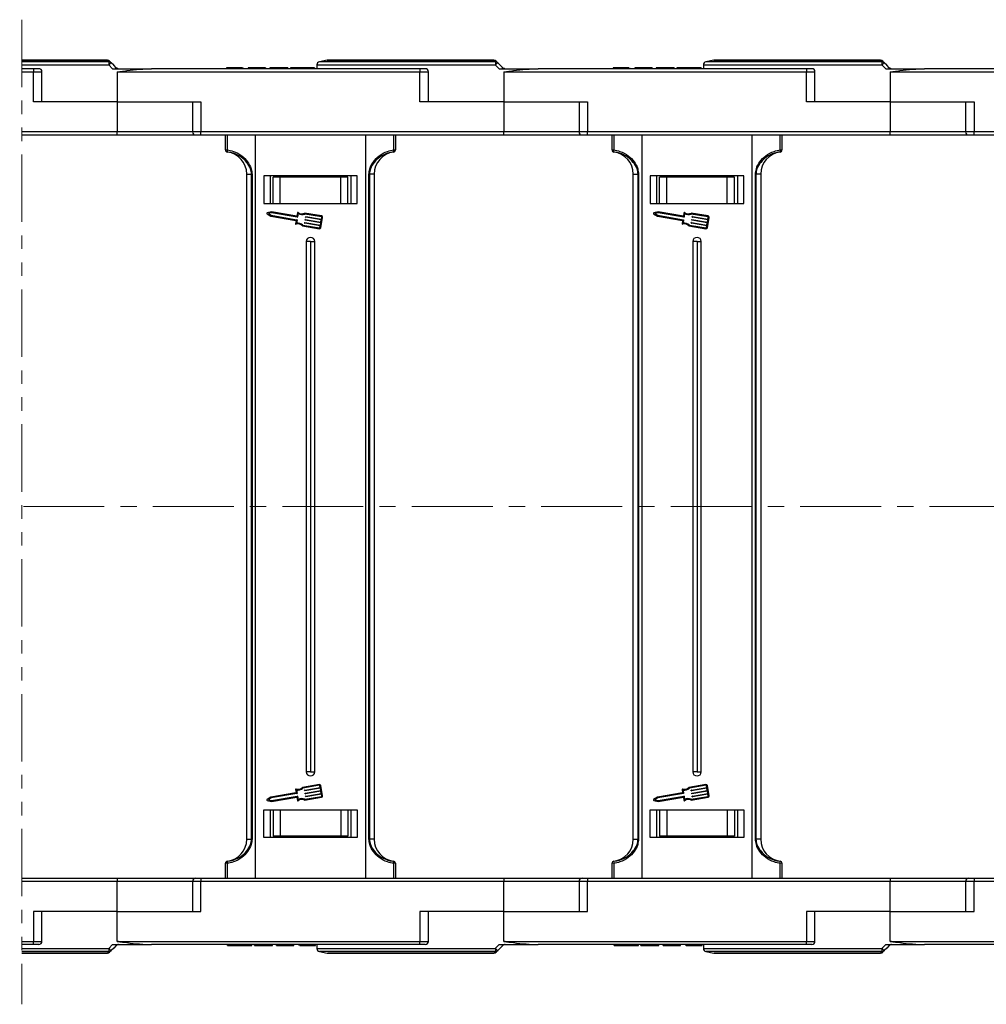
# Model space of a CAD drawing. Header units: millimetres. Extents: x -976 to 1106, y 28 to 1486.
# Tile 16 of 51: x 461 to 689, y 374 to 605. Entities that reach past the tile are written whole.
import ezdxf

# ---------------------------------------------------------------- set-up
doc = ezdxf.new("R2010")
doc.units = ezdxf.units.MM
doc.linetypes.add('CENTERX2', pattern=[20.32, 12.7, -2.54, 2.54, -2.54])
doc.linetypes.add('PHANTOM2', pattern=[31.75, 15.875, -3.175, 3.175, -3.175, 3.175, -3.175])

msp = doc.modelspace()

# ---------------------------------------------------------------- linework, layer by layer
at = {"color": 3, "linetype": 'PHANTOM2', "lineweight": 9}
msp.add_line((461.954, 605.372), (461.952, 373.57), dxfattribs=at)
at = {"color": 7, "linetype": 'Continuous', "lineweight": 25}
for p, q in [((482.098, 595.832), (461.954, 595.832)), ((533.836, 595.818), (532.012, 595.453)), ((573.098, 595.832), (533.983, 595.832)), ((624.836, 595.818), (623.012, 595.453)), ((664.098, 595.832), (624.983, 595.832)), ((464.687, 593.832), (461.954, 593.832)), ((464.687, 593.832), (464.687, 593.082)), ((465.937, 593.832), (464.687, 593.832)), ((482.429, 594.718), (483.33, 593.832)), ((483.33, 593.832), (492.498, 593.832)), ((555.687, 593.832), (492.498, 593.832)), ((510.177, 594.032), (510.177, 593.832)), ((512.031, 594.032), (512.031, 593.832)), ((513.893, 594.032), (513.893, 593.832)), ((514.024, 594.032), (514.024, 593.832)), ((515.254, 594.032), (515.254, 593.832)), ((516.408, 594.032), (515.254, 594.032)), ((516.408, 594.032), (516.408, 593.832)), ((518.947, 594.032), (516.408, 594.032)), ((518.947, 594.032), (518.947, 593.832)), ((519.331, 594.032), (518.947, 594.032)), ((519.331, 594.032), (519.331, 593.832)), ((520.331, 594.032), (520.331, 593.832)), ((524.562, 594.032), (520.331, 594.032)), ((524.562, 594.032), (524.562, 593.832)), ((525.177, 594.032), (525.177, 593.832)), ((528.032, 594.032), (528.032, 593.832)), ((530.87, 594.032), (530.87, 593.832)), ((531.409, 594.718), (531.409, 593.832)), ((555.687, 593.832), (555.687, 593.082)), ((556.937, 593.832), (555.687, 593.832)), ((573.429, 594.718), (574.33, 593.832)), ((574.33, 593.832), (583.498, 593.832)), ((646.687, 593.832), (583.498, 593.832)), ((601.177, 594.032), (601.177, 593.832)), ((603.031, 594.032), (603.031, 593.832)), ((604.892, 594.032), (604.892, 593.832)), ((605.024, 594.032), (605.024, 593.832)), ((606.254, 594.032), (606.254, 593.832)), ((607.408, 594.032), (606.254, 594.032)), ((607.408, 594.032), (607.408, 593.832)), ((609.947, 594.032), (607.408, 594.032)), ((609.947, 594.032), (609.947, 593.832)), ((610.331, 594.032), (609.947, 594.032)), ((610.331, 594.032), (610.331, 593.832)), ((615.562, 594.032), (611.331, 594.032)), ((611.331, 594.032), (611.331, 593.832)), ((615.562, 594.032), (615.562, 593.832)), ((616.177, 594.032), (616.177, 593.832)), ((619.032, 594.032), (619.032, 593.832)), ((621.87, 594.032), (621.87, 593.832)), ((622.409, 594.718), (622.409, 593.832)), ((646.687, 593.832), (646.687, 593.082)), ((647.937, 593.832), (646.687, 593.832)), ((664.429, 594.718), (665.33, 593.832)), ((665.33, 593.832), (674.498, 593.832)), ((737.687, 593.832), (674.498, 593.832)), ((461.954, 593.082), (464.687, 593.082)), ((464.687, 586.032), (464.687, 593.082)), ((466.687, 586.032), (466.687, 593.082)), ((484.409, 593.115), (484.409, 586.032)), ((484.72, 593.082), (484.72, 593.123)), ((484.72, 593.082), (555.687, 593.082)), ((555.687, 586.032), (555.687, 593.082)), ((557.687, 586.032), (557.687, 593.082)), ((575.409, 593.115), (575.409, 586.032)), ((575.72, 593.082), (575.72, 593.123)), ((575.72, 593.082), (646.687, 593.082)), ((646.687, 586.032), (646.687, 593.082)), ((648.687, 586.032), (648.687, 593.082)), ((666.409, 593.115), (666.409, 586.032)), ((666.72, 593.082), (666.72, 593.123)), ((666.72, 593.082), (737.687, 593.082)), ((484.409, 586.032), (464.687, 586.032)), ((484.409, 586.032), (504.131, 586.032)), ((484.409, 586.032), (484.409, 578.982)), ((502.131, 586.032), (502.131, 578.982)), ((504.131, 586.032), (504.131, 578.982)), ((575.409, 586.032), (555.687, 586.032)), ((575.409, 586.032), (595.131, 586.032)), ((575.409, 586.032), (575.409, 578.982)), ((593.131, 586.032), (593.131, 578.982)), ((595.131, 586.032), (595.131, 578.982)), ((666.409, 586.032), (646.687, 586.032)), ((666.409, 586.032), (686.131, 586.032)), ((666.409, 586.032), (666.409, 578.982)), ((684.131, 586.032), (684.131, 578.982)), ((686.131, 586.032), (686.131, 578.982)), ((484.409, 578.982), (461.953, 578.982)), ((461.953, 578.232), (484.409, 578.232)), ((484.409, 578.232), (484.409, 578.982)), ((484.409, 578.232), (502.881, 578.232)), ((502.881, 578.232), (504.131, 578.232)), ((575.409, 578.982), (504.131, 578.982)), ((504.131, 578.232), (504.131, 578.982)), ((504.131, 578.232), (575.409, 578.232)), ((509.909, 574.696), (509.909, 578.232)), ((510.304, 578.232), (510.304, 574.696)), ((516.909, 578.232), (516.909, 490.732)), ((542.909, 490.732), (542.909, 578.232)), ((549.514, 574.696), (549.514, 578.232)), ((549.909, 578.232), (549.909, 574.696)), ((575.409, 578.232), (575.409, 578.982)), ((575.409, 578.232), (593.881, 578.232)), ((593.881, 578.232), (595.131, 578.232)), ((666.409, 578.982), (595.131, 578.982)), ((595.131, 578.232), (595.131, 578.982)), ((595.131, 578.232), (666.409, 578.232)), ((600.909, 574.696), (600.909, 578.232)), ((601.304, 578.232), (601.304, 574.696)), ((607.909, 578.232), (607.909, 490.732)), ((633.909, 490.732), (633.909, 578.232)), ((640.514, 574.696), (640.514, 578.232)), ((640.909, 578.232), (640.909, 574.696)), ((666.409, 578.232), (666.409, 578.982)), ((666.409, 578.232), (684.881, 578.232)), ((684.881, 578.232), (686.131, 578.232)), ((757.409, 578.982), (686.131, 578.982)), ((686.131, 578.232), (686.131, 578.982)), ((686.131, 578.232), (757.409, 578.232)), ((509.909, 574.696), (510.304, 574.696)), ((510.348, 574.201), (510.348, 574.197)), ((549.47, 574.197), (549.47, 574.201)), ((549.514, 574.696), (549.909, 574.696)), ((600.909, 574.696), (601.304, 574.696)), ((601.348, 574.201), (601.348, 574.197)), ((640.47, 574.197), (640.47, 574.201)), ((640.514, 574.696), (640.909, 574.696)), ((514.909, 569.036), (516.03, 569.036)), ((514.909, 490.732), (514.909, 569.036)), ((516.145, 569.036), (516.03, 569.036)), ((516.03, 490.732), (516.03, 569.036)), ((516.145, 569.036), (516.145, 490.732)), ((518.909, 568.632), (518.909, 562.132)), ((540.909, 568.632), (518.909, 568.632)), ((520.409, 568.632), (520.409, 562.132)), ((521.109, 562.132), (521.109, 568.332)), ((522.79, 568.332), (521.109, 568.332)), ((522.79, 562.132), (522.79, 568.332)), ((537.028, 568.332), (522.79, 568.332)), ((537.028, 562.132), (537.028, 568.332)), ((538.709, 568.332), (537.028, 568.332)), ((538.709, 562.132), (538.709, 568.332)), ((539.409, 568.632), (539.409, 562.132)), ((539.409, 568.632), (539.409, 562.132)), ((540.909, 562.132), (540.909, 568.632)), ((543.673, 490.732), (543.673, 569.036)), ((543.788, 569.036), (543.673, 569.036)), ((544.909, 569.036), (543.788, 569.036)), ((543.788, 569.036), (543.788, 490.732)), ((544.909, 569.036), (544.909, 490.732)), ((605.909, 569.036), (607.03, 569.036)), ((605.909, 490.732), (605.909, 569.036)), ((607.145, 569.036), (607.03, 569.036)), ((607.03, 490.732), (607.03, 569.036)), ((607.145, 569.036), (607.145, 490.732)), ((609.909, 568.632), (609.909, 562.132)), ((631.909, 568.632), (609.909, 568.632)), ((611.409, 568.632), (611.409, 562.132)), ((612.109, 562.132), (612.109, 568.332)), ((613.79, 568.332), (612.109, 568.332)), ((613.79, 562.132), (613.79, 568.332)), ((628.028, 568.332), (613.79, 568.332)), ((628.028, 562.132), (628.028, 568.332)), ((629.709, 568.332), (628.028, 568.332)), ((629.709, 562.132), (629.709, 568.332)), ((630.409, 568.632), (630.409, 562.132)), ((630.409, 568.632), (630.409, 562.132)), ((631.909, 562.132), (631.909, 568.632)), ((634.788, 569.036), (634.673, 569.036)), ((634.673, 490.732), (634.673, 569.036)), ((635.909, 569.036), (634.788, 569.036)), ((634.788, 569.036), (634.788, 490.732)), ((635.909, 569.036), (635.909, 490.732)), ((518.909, 562.132), (540.909, 562.132)), ((609.909, 562.132), (631.909, 562.132)), ((519.683, 559.702), (520.578, 559.127)), ((520.749, 560.132), (519.714, 559.887)), ((520.756, 559.924), (519.995, 559.743)), ((519.995, 559.743), (520.653, 559.321)), ((520.578, 559.127), (526.472, 558.12)), ((520.653, 559.321), (526.708, 558.286)), ((526.694, 559.116), (520.749, 560.132)), ((526.811, 558.89), (520.756, 559.924)), ((526.827, 559.894), (526.694, 559.116)), ((527.002, 559.708), (526.87, 558.931)), ((532.513, 559.157), (528.527, 559.838)), ((532.479, 558.956), (528.556, 559.626)), ((528.775, 558.916), (528.792, 559.017)), ((532.459, 558.235), (528.816, 558.857)), ((528.851, 559.058), (532.494, 558.436)), ((532.351, 556.392), (532.763, 558.804)), ((532.494, 558.436), (532.562, 558.838)), ((610.683, 559.702), (611.578, 559.127)), ((611.749, 560.132), (610.714, 559.887)), ((611.756, 559.924), (610.995, 559.743)), ((610.995, 559.743), (611.653, 559.321)), ((611.578, 559.127), (617.472, 558.12)), ((611.653, 559.321), (617.708, 558.286)), ((617.694, 559.116), (611.749, 560.132)), ((617.811, 558.89), (611.756, 559.924)), ((617.827, 559.894), (617.694, 559.116)), ((618.002, 559.708), (617.87, 558.931)), ((623.513, 559.157), (619.527, 559.838)), ((623.479, 558.956), (619.556, 559.626)), ((619.775, 558.916), (619.792, 559.017)), ((623.459, 558.235), (619.816, 558.857)), ((619.851, 559.058), (623.494, 558.436)), ((623.351, 556.392), (623.763, 558.804)), ((623.494, 558.436), (623.562, 558.838)), ((526.514, 558.061), (526.39, 557.334)), ((526.749, 558.228), (526.617, 557.451)), ((528.012, 556.822), (531.998, 556.142)), ((528.109, 557.013), (532.033, 556.343)), ((528.534, 557.509), (528.551, 557.61)), ((532.219, 556.828), (528.576, 557.45)), ((528.61, 557.651), (532.253, 557.029)), ((528.654, 558.213), (528.672, 558.313)), ((532.339, 557.531), (528.696, 558.154)), ((528.73, 558.355), (532.373, 557.732)), ((532.15, 556.426), (532.219, 556.828)), ((532.253, 557.029), (532.339, 557.531)), ((532.373, 557.732), (532.459, 558.235)), ((617.514, 558.061), (617.39, 557.334)), ((617.749, 558.228), (617.617, 557.451)), ((619.012, 556.822), (622.998, 556.142)), ((619.109, 557.013), (623.033, 556.343)), ((619.534, 557.509), (619.551, 557.61)), ((623.219, 556.828), (619.576, 557.45)), ((619.61, 557.651), (623.253, 557.029)), ((619.654, 558.213), (619.672, 558.313)), ((623.339, 557.531), (619.696, 558.154)), ((619.73, 558.355), (623.373, 557.732)), ((623.15, 556.426), (623.219, 556.828)), ((623.253, 557.029), (623.339, 557.531)), ((623.373, 557.732), (623.459, 558.235)), ((528.909, 553.132), (528.909, 490.732)), ((529.909, 553.132), (528.909, 553.132)), ((529.909, 553.132), (529.909, 490.732)), ((529.909, 553.132), (530.909, 553.132)), ((530.909, 490.732), (530.909, 553.132)), ((619.909, 553.132), (619.909, 490.732)), ((620.909, 553.132), (619.909, 553.132)), ((620.909, 553.132), (620.909, 490.732)), ((620.909, 553.132), (621.909, 553.132)), ((621.909, 490.732), (621.909, 553.132)), ((514.909, 412.429), (514.909, 490.732)), ((516.03, 412.429), (516.03, 490.732)), ((516.145, 490.732), (516.145, 412.429)), ((516.909, 490.732), (516.909, 403.232)), ((528.909, 490.732), (528.909, 428.332)), ((529.909, 490.732), (529.909, 428.332)), ((530.909, 428.332), (530.909, 490.732)), ((542.909, 403.232), (542.909, 490.732)), ((543.673, 412.429), (543.673, 490.732)), ((543.788, 490.732), (543.788, 412.429)), ((544.909, 490.732), (544.909, 412.429)), ((605.909, 412.429), (605.909, 490.732)), ((607.03, 412.429), (607.03, 490.732)), ((607.145, 490.732), (607.145, 412.429)), ((607.909, 490.732), (607.909, 403.232)), ((619.909, 490.732), (619.909, 428.332)), ((620.909, 490.732), (620.909, 428.332)), ((621.909, 428.332), (621.909, 490.732)), ((633.909, 403.232), (633.909, 490.732)), ((634.673, 412.429), (634.673, 490.732)), ((634.788, 490.732), (634.788, 412.429)), ((635.909, 490.732), (635.909, 412.429)), ((529.909, 428.332), (528.909, 428.332)), ((529.909, 428.332), (530.909, 428.332)), ((620.909, 428.332), (619.909, 428.332)), ((620.909, 428.332), (621.909, 428.332)), ((531.998, 425.323), (528.012, 424.643)), ((532.033, 425.122), (528.109, 424.452)), ((528.576, 424.015), (532.219, 424.637)), ((532.253, 424.436), (528.61, 423.814)), ((532.219, 424.637), (532.15, 425.039)), ((532.339, 423.933), (532.253, 424.436)), ((532.763, 422.661), (532.351, 425.073)), ((622.998, 425.323), (619.012, 424.643)), ((623.033, 425.122), (619.109, 424.452)), ((619.576, 424.015), (623.219, 424.637)), ((623.253, 424.436), (619.61, 423.814)), ((623.219, 424.637), (623.15, 425.039)), ((623.339, 423.933), (623.253, 424.436)), ((623.763, 422.661), (623.351, 425.073)), ((520.578, 422.338), (519.683, 421.763)), ((520.653, 422.144), (519.995, 421.722)), ((526.472, 423.345), (520.578, 422.338)), ((526.708, 423.178), (520.653, 422.144)), ((520.749, 421.333), (526.694, 422.349)), ((520.756, 421.541), (526.811, 422.575)), ((526.39, 424.131), (526.514, 423.404)), ((526.617, 424.014), (526.749, 423.237)), ((526.694, 422.349), (526.827, 421.571)), ((526.87, 422.534), (527.002, 421.757)), ((528.527, 421.627), (532.513, 422.308)), ((528.551, 423.855), (528.534, 423.956)), ((528.556, 421.839), (532.479, 422.509)), ((528.672, 423.152), (528.654, 423.252)), ((528.696, 423.311), (532.339, 423.933)), ((532.373, 423.732), (528.73, 423.11)), ((528.792, 422.448), (528.775, 422.549)), ((528.816, 422.608), (532.459, 423.23)), ((532.494, 423.029), (528.851, 422.407)), ((532.459, 423.23), (532.373, 423.732)), ((532.562, 422.627), (532.494, 423.029)), ((611.578, 422.338), (610.683, 421.763)), ((611.653, 422.144), (610.995, 421.722)), ((617.472, 423.345), (611.578, 422.338)), ((617.708, 423.178), (611.653, 422.144)), ((611.749, 421.333), (617.694, 422.349)), ((611.756, 421.541), (617.811, 422.575)), ((617.39, 424.131), (617.514, 423.404)), ((617.617, 424.014), (617.749, 423.237)), ((617.694, 422.349), (617.827, 421.571)), ((617.87, 422.534), (618.002, 421.757)), ((619.527, 421.627), (623.513, 422.308)), ((619.551, 423.855), (619.534, 423.956)), ((619.556, 421.839), (623.479, 422.509)), ((619.672, 423.152), (619.654, 423.252)), ((619.696, 423.311), (623.339, 423.933)), ((623.373, 423.732), (619.73, 423.11)), ((619.792, 422.448), (619.775, 422.549)), ((619.816, 422.608), (623.459, 423.23)), ((623.494, 423.029), (619.851, 422.407)), ((623.459, 423.23), (623.373, 423.732)), ((623.562, 422.627), (623.494, 423.029)), ((519.714, 421.578), (520.749, 421.333)), ((519.995, 421.722), (520.756, 421.541)), ((610.714, 421.578), (611.749, 421.333)), ((610.995, 421.722), (611.756, 421.541)), ((518.909, 419.332), (540.909, 419.332)), ((518.909, 412.832), (518.909, 419.332)), ((520.409, 419.332), (520.409, 412.832)), ((521.109, 419.332), (521.109, 413.132)), ((522.79, 419.332), (522.79, 413.132)), ((537.028, 419.332), (537.028, 413.132)), ((538.709, 419.332), (538.709, 413.132)), ((539.409, 419.332), (539.409, 412.832)), ((539.409, 419.332), (539.409, 412.832)), ((540.909, 419.332), (540.909, 412.832)), ((609.909, 419.332), (631.909, 419.332)), ((609.909, 412.832), (609.909, 419.332)), ((611.409, 419.332), (611.409, 412.832)), ((612.109, 419.332), (612.109, 413.132)), ((613.79, 419.332), (613.79, 413.132)), ((628.028, 419.332), (628.028, 413.132)), ((629.709, 419.332), (629.709, 413.132)), ((630.409, 419.332), (630.409, 412.832)), ((630.409, 419.332), (630.409, 412.832)), ((631.909, 419.332), (631.909, 412.832)), ((540.909, 412.832), (518.909, 412.832)), ((522.79, 413.132), (521.109, 413.132)), ((537.028, 413.132), (522.79, 413.132)), ((538.709, 413.132), (537.028, 413.132)), ((631.909, 412.832), (609.909, 412.832)), ((613.79, 413.132), (612.109, 413.132)), ((628.028, 413.132), (613.79, 413.132)), ((629.709, 413.132), (628.028, 413.132)), ((514.909, 412.429), (516.03, 412.429)), ((516.145, 412.429), (516.03, 412.429)), ((543.788, 412.429), (543.673, 412.429)), ((544.909, 412.429), (543.788, 412.429)), ((605.909, 412.429), (607.03, 412.429)), ((607.145, 412.429), (607.03, 412.429)), ((634.788, 412.429), (634.673, 412.429)), ((635.909, 412.429), (634.788, 412.429)), ((509.909, 403.232), (509.909, 406.769)), ((510.304, 406.769), (509.909, 406.769)), ((510.304, 406.769), (510.304, 403.232)), ((510.348, 407.268), (510.348, 407.264)), ((549.47, 407.264), (549.47, 407.268)), ((549.514, 403.232), (549.514, 406.769)), ((549.909, 406.769), (549.514, 406.769)), ((549.909, 406.769), (549.909, 403.232)), ((600.909, 403.232), (600.909, 406.769)), ((601.304, 406.769), (600.909, 406.769)), ((601.304, 406.769), (601.304, 403.232)), ((601.348, 407.268), (601.348, 407.264)), ((640.47, 407.264), (640.47, 407.268)), ((640.514, 403.232), (640.514, 406.769)), ((640.909, 406.769), (640.514, 406.769)), ((640.909, 406.769), (640.909, 403.232)), ((461.952, 403.232), (484.409, 403.232)), ((484.409, 402.482), (461.952, 402.482)), ((484.409, 403.232), (502.881, 403.232)), ((484.409, 403.232), (484.409, 402.482)), ((484.409, 395.432), (484.409, 402.482)), ((502.131, 402.482), (502.131, 395.432)), ((502.881, 403.232), (504.131, 403.232)), ((504.131, 403.232), (575.409, 403.232)), ((504.131, 403.232), (504.131, 402.482)), ((504.131, 395.432), (504.131, 402.482)), ((575.409, 402.482), (504.131, 402.482)), ((575.409, 403.232), (593.881, 403.232)), ((575.409, 403.232), (575.409, 402.482)), ((575.409, 395.432), (575.409, 402.482)), ((593.131, 402.482), (593.131, 395.432)), ((593.881, 403.232), (595.131, 403.232)), ((595.131, 403.232), (666.409, 403.232)), ((595.131, 403.232), (595.131, 402.482)), ((595.131, 395.432), (595.131, 402.482)), ((666.409, 402.482), (595.131, 402.482)), ((666.409, 403.232), (684.881, 403.232)), ((666.409, 403.232), (666.409, 402.482)), ((666.409, 395.432), (666.409, 402.482)), ((684.131, 402.482), (684.131, 395.432)), ((684.881, 403.232), (686.131, 403.232)), ((686.131, 403.232), (757.409, 403.232)), ((686.131, 403.232), (686.131, 402.482)), ((757.409, 402.482), (686.131, 402.482)), ((686.131, 395.432), (686.131, 402.482)), ((464.687, 395.432), (464.687, 388.382)), ((484.409, 395.432), (464.687, 395.432)), ((466.687, 388.382), (466.687, 395.432)), ((484.409, 388.35), (484.409, 395.432)), ((484.409, 395.432), (504.131, 395.432)), ((555.687, 395.432), (555.687, 388.382)), ((575.409, 395.432), (555.687, 395.432)), ((557.687, 388.382), (557.687, 395.432)), ((575.409, 388.35), (575.409, 395.432)), ((575.409, 395.432), (595.131, 395.432)), ((646.687, 395.432), (646.687, 388.382)), ((666.409, 395.432), (646.687, 395.432)), ((648.687, 388.382), (648.687, 395.432)), ((666.409, 388.35), (666.409, 395.432)), ((666.409, 395.432), (686.131, 395.432)), ((461.952, 388.382), (464.687, 388.382)), ((464.687, 387.632), (461.952, 387.632)), ((464.687, 387.632), (464.687, 388.382)), ((465.937, 387.632), (464.687, 387.632)), ((482.429, 386.747), (483.33, 387.632)), ((483.33, 387.632), (492.498, 387.632)), ((484.72, 388.382), (555.687, 388.382)), ((484.72, 388.382), (484.72, 388.342)), ((555.687, 387.632), (492.498, 387.632)), ((510.408, 387.432), (510.408, 387.632)), ((513.246, 387.432), (513.246, 387.632)), ((516.1, 387.432), (516.1, 387.632)), ((516.716, 387.432), (516.716, 387.632)), ((516.716, 387.432), (520.947, 387.432)), ((520.947, 387.432), (520.947, 387.632)), ((521.947, 387.432), (521.947, 387.632)), ((521.947, 387.432), (522.331, 387.432)), ((522.331, 387.432), (522.331, 387.632)), ((522.331, 387.432), (524.87, 387.432)), ((524.87, 387.432), (524.87, 387.632)), ((524.87, 387.432), (526.024, 387.432)), ((526.024, 387.432), (526.024, 387.632)), ((527.254, 387.432), (527.254, 387.632)), ((527.385, 387.432), (527.385, 387.632)), ((529.247, 387.432), (529.247, 387.632)), ((531.1, 387.432), (531.1, 387.632)), ((531.409, 387.632), (531.409, 386.747)), ((555.687, 387.632), (555.687, 388.382)), ((556.937, 387.632), (555.687, 387.632)), ((573.429, 386.747), (574.33, 387.632)), ((574.33, 387.632), (583.498, 387.632)), ((575.72, 388.382), (646.687, 388.382)), ((575.72, 388.382), (575.72, 388.342)), ((646.687, 387.632), (583.498, 387.632)), ((601.408, 387.432), (601.408, 387.632)), ((604.246, 387.432), (604.246, 387.632)), ((607.1, 387.432), (607.1, 387.632)), ((607.716, 387.432), (607.716, 387.632)), ((607.716, 387.432), (611.947, 387.432)), ((611.947, 387.432), (611.947, 387.632)), ((612.947, 387.432), (612.947, 387.632)), ((612.947, 387.432), (613.331, 387.432)), ((613.331, 387.432), (613.331, 387.632)), ((613.331, 387.432), (615.87, 387.432)), ((615.87, 387.432), (615.87, 387.632)), ((615.87, 387.432), (617.024, 387.432)), ((617.024, 387.432), (617.024, 387.632)), ((618.254, 387.432), (618.254, 387.632)), ((618.385, 387.432), (618.385, 387.632)), ((620.247, 387.432), (620.247, 387.632)), ((622.1, 387.432), (622.1, 387.632)), ((622.409, 387.632), (622.409, 386.747)), ((646.687, 387.632), (646.687, 388.382)), ((647.937, 387.632), (646.687, 387.632)), ((664.429, 386.747), (665.33, 387.632)), ((665.33, 387.632), (674.498, 387.632)), ((666.72, 388.382), (737.687, 388.382)), ((666.72, 388.382), (666.72, 388.342)), ((737.687, 387.632), (674.498, 387.632)), ((482.098, 385.632), (461.952, 385.632)), ((532.012, 386.012), (533.836, 385.647)), ((573.098, 385.632), (533.983, 385.632)), ((623.012, 386.012), (624.836, 385.647)), ((664.098, 385.632), (624.983, 385.632))]:
    msp.add_line(p, q, dxfattribs=at)
at = {"color": 8, "linetype": 'Continuous', "lineweight": 25}
for p, q in [((461.954, 595.818), (482.09, 595.818)), ((533.836, 595.818), (573.09, 595.818)), ((624.836, 595.818), (664.09, 595.818)), ((482.457, 595.453), (461.954, 595.453)), ((461.954, 594.718), (482.429, 594.718)), ((531.409, 594.718), (573.429, 594.718)), ((573.457, 595.453), (532.012, 595.453)), ((622.409, 594.718), (664.429, 594.718)), ((664.457, 595.453), (623.012, 595.453)), ((464.687, 593.082), (466.687, 593.082)), ((555.687, 593.082), (557.687, 593.082)), ((646.687, 593.082), (648.687, 593.082)), ((502.131, 578.982), (484.409, 578.982)), ((504.131, 578.982), (502.131, 578.982)), ((593.131, 578.982), (575.409, 578.982)), ((595.131, 578.982), (593.131, 578.982)), ((684.131, 578.982), (666.409, 578.982)), ((686.131, 578.982), (684.131, 578.982)), ((502.131, 402.482), (484.409, 402.482)), ((504.131, 402.482), (502.131, 402.482)), ((593.131, 402.482), (575.409, 402.482)), ((595.131, 402.482), (593.131, 402.482)), ((684.131, 402.482), (666.409, 402.482)), ((686.131, 402.482), (684.131, 402.482)), ((464.687, 388.382), (466.687, 388.382)), ((555.687, 388.382), (557.687, 388.382)), ((646.687, 388.382), (648.687, 388.382)), ((461.952, 386.747), (482.429, 386.747)), ((482.457, 386.012), (461.952, 386.012)), ((461.952, 385.647), (482.09, 385.647)), ((531.409, 386.747), (573.429, 386.747)), ((573.457, 386.012), (532.012, 386.012)), ((533.836, 385.647), (573.09, 385.647)), ((622.409, 386.747), (664.429, 386.747)), ((664.457, 386.012), (623.012, 386.012)), ((624.836, 385.647), (664.09, 385.647))]:
    msp.add_line(p, q, dxfattribs=at)
at = {"color": 1, "linetype": 'CENTERX2', "lineweight": 13, "ltscale": 1.5}
msp.add_line((877.614, 490.732), (-237.614, 490.732), dxfattribs=at)
at = {"color": 7, "linetype": 'Continuous', "lineweight": 25, "flags": 128}
for points in [[(482.09, 595.818), (482.091, 595.821), (482.092, 595.824), (482.093, 595.827), (482.094, 595.829), (482.095, 595.83), (482.096, 595.832), (482.097, 595.832), (482.098, 595.832)], [(573.09, 595.818), (573.091, 595.821), (573.092, 595.824), (573.093, 595.827), (573.094, 595.829), (573.095, 595.83), (573.096, 595.832), (573.097, 595.832), (573.098, 595.832)], [(664.09, 595.818), (664.091, 595.821), (664.092, 595.824), (664.093, 595.827), (664.094, 595.829), (664.095, 595.83), (664.096, 595.832), (664.097, 595.832), (664.098, 595.832)], [(484.189, 594.052), (483.591, 594.65), (482.993, 595.248)], [(575.189, 594.052), (574.591, 594.65), (573.994, 595.248)], [(666.189, 594.052), (665.591, 594.65), (664.993, 595.248)], [(484.189, 387.413), (483.591, 386.815), (482.993, 386.217)], [(575.189, 387.413), (574.591, 386.815), (573.994, 386.217)], [(666.189, 387.413), (665.591, 386.815), (664.993, 386.217)], [(482.09, 385.647), (482.091, 385.644), (482.092, 385.641), (482.093, 385.638), (482.094, 385.636), (482.095, 385.635), (482.096, 385.633), (482.097, 385.633), (482.098, 385.632)], [(573.09, 385.647), (573.091, 385.644), (573.092, 385.641), (573.093, 385.638), (573.094, 385.636), (573.095, 385.635), (573.096, 385.633), (573.097, 385.633), (573.098, 385.632)], [(664.09, 385.647), (664.091, 385.644), (664.092, 385.641), (664.093, 385.638), (664.094, 385.636), (664.095, 385.635), (664.096, 385.633), (664.097, 385.633), (664.098, 385.632)]]:
    msp.add_lwpolyline(points, dxfattribs=at)
at = {"color": 7, "linetype": 'Continuous', "lineweight": 25}
for centre, radius, start, end in [((482.128, 595.109), 0.71, 45.21967, 93.08005), ((482.098, 595.082), 0.75, 45, 90), ((533.983, 595.082), 0.75, 90, 101.30993), ((573.128, 595.109), 0.71, 45.22011, 93.08382), ((573.098, 595.082), 0.75, 45, 90), ((624.983, 595.082), 0.75, 90, 101.30993), ((664.128, 595.109), 0.71, 45.21697, 93.08275), ((664.098, 595.082), 0.75, 45, 90), ((465.937, 593.082), 0.75, 0, 90), ((488.64, 594.857), 6.212, 174.49233, 181.28385), ((486.921, 590.506), 6.157, 129.63141, 136.84031), ((482.493, 594.744), 0.71, 45.21655, 92.97036), ((487.197, 590.669), 4.527, 131.63859, 135.66733), ((485.595, 593.621), 1.055, 167.54875, 168.4518), ((484.72, 594.582), 0.75, 258.04702, 270), ((532.159, 594.718), 0.75, 101.30993, 180), ((556.937, 593.082), 0.75, 0, 90), ((579.651, 594.856), 6.223, 174.49831, 181.27787), ((577.925, 590.501), 6.163, 129.63176, 136.83391), ((573.493, 594.744), 0.71, 45.22247, 92.96868), ((578.227, 590.637), 4.571, 131.65035, 135.64076), ((573.34, 594.305), 2.271, 347.9917, 348.41094), ((575.72, 594.582), 0.75, 258.04702, 270), ((623.159, 594.718), 0.75, 101.30993, 180), ((647.937, 593.082), 0.75, 0, 90), ((670.651, 594.856), 6.223, 174.49831, 181.27787), ((668.933, 590.493), 6.175, 129.64155, 136.83016), ((664.493, 594.744), 0.71, 45.21655, 92.97036), ((669.217, 590.647), 4.557, 131.64406, 135.64705), ((665.94, 593.973), 0.636, 347.25162, 348.74893), ((666.72, 594.582), 0.75, 258.04702, 270), ((484.72, 594.582), 1.5, 258.04702, 270), ((575.72, 594.582), 1.5, 258.04702, 270), ((666.72, 594.582), 1.5, 258.04702, 270), ((502.881, 578.982), 0.75, 180, 270), ((593.881, 578.982), 0.75, 180, 270), ((684.881, 578.982), 0.75, 180, 270), ((510.408, 574.697), 0.499, 180.05137, 263.03052), ((510.409, 574.693), 0.5, 180, 262.94587), ((511.037, 574.511), 0.756, 165.82202, 204.22086), ((509.709, 569.036), 5.2, 0, 82.94587), ((550.109, 569.036), 5.2, 97.05413, 180), ((548.78, 574.511), 0.756, 335.78884, 14.15458), ((549.41, 574.697), 0.499, 276.96189, 359.95621), ((549.409, 574.693), 0.5, 277.05413, 0), ((601.408, 574.697), 0.499, 180.05878, 263.03084), ((601.409, 574.693), 0.5, 180, 262.94587), ((602.037, 574.511), 0.756, 165.82654, 204.23003), ((600.709, 569.036), 5.2, 0, 82.94587), ((641.109, 569.036), 5.2, 97.05413, 180), ((639.781, 574.511), 0.756, 335.78662, 14.17049), ((640.41, 574.697), 0.499, 276.96948, 359.94863), ((640.409, 574.693), 0.5, 277.05413, 0), ((519.738, 559.787), 0.102, 103.32833, 237.28541), ((526.819, 558.94), 0.051, 260.30687, 350.30687), ((526.928, 559.877), 0.102, 54.79186, 170.30687), ((527.86, 561.198), 1.515, 234.79186, 296.12453), ((527.86, 561.198), 1.719, 240.07022, 293.86617), ((528.825, 558.908), 0.051, 170.30687, 260.30687), ((528.842, 559.008), 0.051, 80.30687, 170.30687), ((532.462, 558.855), 0.102, 350.30687, 80.30687), ((532.462, 558.855), 0.306, 350.30687, 80.30687), ((610.738, 559.787), 0.102, 103.32833, 237.28541), ((617.819, 558.94), 0.051, 260.30687, 350.30687), ((617.928, 559.877), 0.102, 54.79186, 170.30687), ((618.86, 561.198), 1.515, 234.79186, 296.12453), ((618.86, 561.198), 1.719, 240.07022, 293.86617), ((619.825, 558.908), 0.051, 170.30687, 260.30687), ((619.842, 559.008), 0.051, 80.30687, 170.30687), ((623.462, 558.855), 0.102, 350.30687, 80.30687), ((623.462, 558.855), 0.306, 350.30687, 80.30687), ((526.49, 557.317), 0.102, 170.30687, 285.82188), ((526.464, 558.07), 0.051, 350.30687, 80.30687), ((526.931, 555.76), 1.515, 44.48921, 105.82188), ((526.931, 555.76), 1.719, 46.74758, 100.54353), ((526.699, 558.236), 0.051, 350.30687, 80.30687), ((528.584, 557.5), 0.051, 170.30687, 260.30687), ((528.602, 557.601), 0.051, 80.30687, 170.30687), ((528.705, 558.204), 0.051, 170.30687, 260.30687), ((528.722, 558.305), 0.051, 80.30687, 170.30687), ((532.05, 556.443), 0.306, 260.30687, 350.30687), ((532.05, 556.443), 0.102, 260.30687, 350.30687), ((617.49, 557.317), 0.102, 170.30687, 285.82188), ((617.464, 558.07), 0.051, 350.30687, 80.30687), ((617.931, 555.76), 1.515, 44.48921, 105.82188), ((617.931, 555.76), 1.719, 46.74758, 100.54353), ((617.699, 558.236), 0.051, 350.30687, 80.30687), ((619.584, 557.5), 0.051, 170.30687, 260.30687), ((619.602, 557.601), 0.051, 80.30687, 170.30687), ((619.705, 558.204), 0.051, 170.30687, 260.30687), ((619.722, 558.305), 0.051, 80.30687, 170.30687), ((623.05, 556.443), 0.306, 260.30687, 350.30687), ((623.05, 556.443), 0.102, 260.30687, 350.30687), ((529.909, 553.132), 1, 0, 180), ((620.909, 553.132), 1, 0, 180), ((529.909, 428.332), 1, 180, 0), ((620.909, 428.332), 1, 180, 0), ((526.49, 424.148), 0.102, 74.17812, 189.69313), ((526.931, 425.705), 1.515, 254.17812, 315.51079), ((526.931, 425.705), 1.719, 259.45647, 313.25242), ((532.05, 425.022), 0.306, 9.69313, 99.69313), ((532.05, 425.022), 0.102, 9.69313, 99.69313), ((617.49, 424.148), 0.102, 74.17812, 189.69313), ((617.931, 425.705), 1.515, 254.17812, 315.51079), ((617.931, 425.705), 1.719, 259.45647, 313.25242), ((623.05, 425.022), 0.306, 9.69313, 99.69313), ((623.05, 425.022), 0.102, 9.69313, 99.69313), ((526.464, 423.395), 0.051, 279.69313, 9.69313), ((526.699, 423.229), 0.051, 279.69313, 9.69313), ((526.819, 422.525), 0.051, 9.69313, 99.69313), ((527.86, 420.267), 1.719, 66.13383, 119.92978), ((528.584, 423.965), 0.051, 99.69313, 189.69313), ((528.602, 423.864), 0.051, 189.69313, 279.69313), ((528.705, 423.261), 0.051, 99.69313, 189.69313), ((528.722, 423.16), 0.051, 189.69313, 279.69313), ((528.825, 422.557), 0.051, 99.69313, 189.69313), ((528.842, 422.457), 0.051, 189.69313, 279.69313), ((532.462, 422.61), 0.102, 279.69313, 9.69313), ((532.462, 422.61), 0.306, 279.69313, 9.69313), ((617.464, 423.395), 0.051, 279.69313, 9.69313), ((617.699, 423.229), 0.051, 279.69313, 9.69313), ((617.819, 422.525), 0.051, 9.69313, 99.69313), ((618.86, 420.267), 1.719, 66.13383, 119.92978), ((619.584, 423.965), 0.051, 99.69313, 189.69313), ((619.602, 423.864), 0.051, 189.69313, 279.69313), ((619.705, 423.261), 0.051, 99.69313, 189.69313), ((619.722, 423.16), 0.051, 189.69313, 279.69313), ((619.825, 422.557), 0.051, 99.69313, 189.69313), ((619.842, 422.457), 0.051, 189.69313, 279.69313), ((623.462, 422.61), 0.102, 279.69313, 9.69313), ((623.462, 422.61), 0.306, 279.69313, 9.69313), ((519.738, 421.678), 0.102, 122.71459, 256.67167), ((526.928, 421.588), 0.102, 189.69313, 305.20814), ((527.86, 420.267), 1.515, 63.87547, 125.20814), ((610.738, 421.678), 0.102, 122.71459, 256.67167), ((617.928, 421.588), 0.102, 189.69313, 305.20814), ((618.86, 420.267), 1.515, 63.87547, 125.20814), ((509.709, 412.429), 5.2, 277.05413, 0), ((550.109, 412.429), 5.2, 180, 262.94587), ((600.709, 412.429), 5.2, 277.05413, 0), ((641.109, 412.429), 5.2, 180, 262.94587), ((510.409, 406.772), 0.5, 97.05413, 180), ((510.408, 406.768), 0.499, 96.96858, 179.95038), ((511.037, 406.954), 0.756, 155.77979, 194.17747), ((549.409, 406.772), 0.5, 0, 82.94587), ((548.78, 406.954), 0.756, 345.84592, 24.2105), ((549.41, 406.768), 0.499, 0.04203, 83.03901), ((601.409, 406.772), 0.5, 97.05413, 180), ((601.408, 406.768), 0.499, 96.96826, 179.94298), ((602.037, 406.954), 0.756, 155.77062, 194.17295), ((640.409, 406.772), 0.5, 0, 82.94587), ((639.781, 406.954), 0.756, 345.83002, 24.21272), ((640.41, 406.768), 0.499, 0.04962, 83.03142), ((502.881, 402.482), 0.75, 90, 180), ((593.881, 402.482), 0.75, 90, 180), ((684.881, 402.482), 0.75, 90, 180), ((465.937, 388.382), 0.75, 270, 0), ((487.195, 390.793), 4.523, 224.33109, 228.36299), ((484.72, 386.882), 1.5, 90, 101.95298), ((485.593, 387.843), 1.054, 191.54216, 192.44662), ((484.72, 386.882), 0.75, 90, 101.95298), ((556.937, 388.382), 0.75, 270, 0), ((578.225, 390.826), 4.567, 224.35767, 228.35122), ((575.72, 386.882), 1.5, 90, 101.95298), ((573.137, 387.118), 2.478, 11.60127, 11.98559), ((575.72, 386.882), 0.75, 90, 101.95298), ((647.937, 388.382), 0.75, 270, 0), ((669.215, 390.815), 4.553, 224.35137, 228.35752), ((666.72, 386.882), 1.5, 90, 101.95298), ((665.945, 387.493), 0.631, 11.23944, 12.74934), ((666.72, 386.882), 0.75, 90, 101.95298), ((482.128, 386.356), 0.71, 266.92025, 314.78141), ((482.098, 386.382), 0.75, 270, 315), ((488.64, 386.608), 6.213, 178.71634, 185.50747), ((486.921, 390.959), 6.157, 223.16033, 230.36956), ((482.493, 386.721), 0.71, 267.03133, 314.78454), ((532.159, 386.747), 0.75, 180, 258.69007), ((533.983, 386.382), 0.75, 258.69007, 270), ((573.128, 386.356), 0.71, 266.91648, 314.78097), ((573.098, 386.382), 0.75, 270, 315), ((579.651, 386.609), 6.224, 178.72232, 185.5015), ((577.925, 390.964), 6.163, 223.16673, 230.36921), ((573.493, 386.721), 0.71, 267.03301, 314.77862), ((623.159, 386.747), 0.75, 180, 258.69007), ((624.983, 386.382), 0.75, 258.69007, 270), ((664.128, 386.356), 0.71, 266.91755, 314.78412), ((664.098, 386.382), 0.75, 270, 315), ((670.651, 386.609), 6.224, 178.72232, 185.5015), ((668.933, 390.972), 6.174, 223.17048, 230.35941), ((664.493, 386.721), 0.71, 267.03133, 314.78454)]:
    msp.add_arc(centre, radius, start, end, dxfattribs=at)
for points, knots in [([(482.09, 595.818), (482.174, 595.735), (482.296, 595.613), (482.418, 595.491), (482.457, 595.453)], [0, 0, 0, 0, 0.6855331, 1, 1, 1, 1]), ([(573.09, 595.818), (573.174, 595.735), (573.296, 595.613), (573.418, 595.491), (573.457, 595.453)], [0, 0, 0, 0, 0.68553909, 1, 1, 1, 1]), ([(664.09, 595.818), (664.174, 595.735), (664.296, 595.613), (664.418, 595.491), (664.457, 595.453)], [0, 0, 0, 0, 0.6855331, 1, 1, 1, 1]), ([(482.993, 595.248), (482.955, 595.286), (482.834, 595.408), (482.712, 595.53), (482.629, 595.613)], [0, 0, 0, 0, 0.3144727, 1, 1, 1, 1]), ([(484.564, 593.849), (484.506, 593.865), (484.366, 593.904), (484.255, 593.997), (484.189, 594.052)], [0, 0, 0, 0, 0.4157537, 1, 1, 1, 1]), ([(484.72, 593.123), (485.126, 593.176), (486.524, 593.358), (488.92, 593.644), (491.109, 593.82), (492.299, 593.831), (492.498, 593.832)], [0, 0, 0, 0, 0.1563403, 0.5382513, 0.9225841, 1, 1, 1, 1]), ([(512.031, 594.032), (511.738, 594.032), (511.155, 594.032), (510.489, 594.032), (510.212, 594.032), (510.189, 594.032), (510.177, 594.032)], [0, 0, 0, 0, 0.2802293, 0.5584236, 0.7788356, 1, 1, 1, 1]), ([(513.893, 594.032), (513.798, 594.032), (513.61, 594.032), (512.949, 594.032), (512.379, 594.032), (512.031, 594.032)], [0, 0, 0, 0, 0.2801153, 0.5603102, 1, 1, 1, 1]), ([(528.032, 594.032), (527.588, 594.032), (526.702, 594.032), (525.708, 594.032), (525.235, 594.032), (525.196, 594.032), (525.177, 594.032)], [0, 0, 0, 0, 0.2799438, 0.5587143, 0.7790525, 1, 1, 1, 1]), ([(530.87, 594.032), (530.84, 594.032), (530.781, 594.032), (530.081, 594.032), (529.075, 594.032), (528.38, 594.032), (528.032, 594.032)], [0, 0, 0, 0, 0.2805577, 0.559475, 0.7794285, 1, 1, 1, 1]), ([(573.994, 595.248), (573.955, 595.286), (573.833, 595.408), (573.712, 595.53), (573.629, 595.613)], [0, 0, 0, 0, 0.3144786, 1, 1, 1, 1]), ([(575.564, 593.849), (575.506, 593.865), (575.366, 593.904), (575.255, 593.997), (575.189, 594.052)], [0, 0, 0, 0, 0.4156773, 1, 1, 1, 1]), ([(575.72, 593.123), (576.126, 593.176), (577.524, 593.358), (579.92, 593.644), (582.109, 593.82), (583.299, 593.831), (583.498, 593.832)], [0, 0, 0, 0, 0.1563404, 0.5382438, 0.9225766, 1, 1, 1, 1]), ([(603.031, 594.032), (602.738, 594.032), (602.155, 594.032), (601.489, 594.032), (601.212, 594.032), (601.189, 594.032), (601.177, 594.032)], [0, 0, 0, 0, 0.2802293, 0.5584236, 0.7788356, 1, 1, 1, 1]), ([(604.892, 594.032), (604.798, 594.032), (604.61, 594.032), (603.949, 594.032), (603.379, 594.032), (603.031, 594.032)], [0, 0, 0, 0, 0.280121, 0.5603012, 1, 1, 1, 1]), ([(619.032, 594.032), (618.588, 594.032), (617.702, 594.032), (616.708, 594.032), (616.235, 594.032), (616.197, 594.032), (616.177, 594.032)], [0, 0, 0, 0, 0.2799336, 0.5587161, 0.7790508, 1, 1, 1, 1]), ([(621.87, 594.032), (621.84, 594.032), (621.781, 594.032), (621.081, 594.032), (620.075, 594.032), (619.38, 594.032), (619.032, 594.032)], [0, 0, 0, 0, 0.2805587, 0.5594749, 0.7794167, 1, 1, 1, 1]), ([(664.993, 595.248), (664.955, 595.286), (664.833, 595.408), (664.712, 595.53), (664.629, 595.613)], [0, 0, 0, 0, 0.3144727, 1, 1, 1, 1]), ([(666.564, 593.849), (666.506, 593.865), (666.366, 593.904), (666.255, 593.997), (666.189, 594.052)], [0, 0, 0, 0, 0.4156773, 1, 1, 1, 1]), ([(666.72, 593.123), (667.126, 593.176), (668.524, 593.358), (670.92, 593.644), (673.109, 593.82), (674.299, 593.831), (674.498, 593.832)], [0, 0, 0, 0, 0.1563392, 0.5382472, 0.9225772, 1, 1, 1, 1]), ([(484.409, 593.115), (484.423, 593.114), (484.527, 593.107), (484.63, 593.115), (484.72, 593.123)], [0, 0, 0, 0, 0.1379032, 1, 1, 1, 1]), ([(575.409, 593.115), (575.423, 593.114), (575.527, 593.107), (575.63, 593.115), (575.72, 593.123)], [0, 0, 0, 0, 0.1378768, 1, 1, 1, 1]), ([(666.409, 593.115), (666.423, 593.114), (666.527, 593.107), (666.63, 593.115), (666.72, 593.123)], [0, 0, 0, 0, 0.1379032, 1, 1, 1, 1]), ([(510.304, 574.696), (510.796, 574.61), (512.024, 574.394), (513.719, 573.464), (515.13, 572.018), (515.985, 570.507), (516.099, 569.459), (516.145, 569.036)], [0, 0, 0, 0, 0.1717581, 0.4284866, 0.6465024, 0.8576665, 1, 1, 1, 1]), ([(516.03, 569.036), (515.978, 569.444), (515.848, 570.458), (514.934, 571.856), (513.532, 573.152), (511.98, 573.898), (510.858, 574.144), (510.406, 574.195), (510.348, 574.201)], [0, 0, 0, 0, 0.144273, 0.3583717, 0.5770653, 0.8312293, 0.9783736, 1, 1, 1, 1]), ([(543.673, 569.036), (543.719, 569.459), (543.832, 570.507), (544.688, 572.018), (546.099, 573.464), (547.794, 574.394), (549.022, 574.61), (549.514, 574.696)], [0, 0, 0, 0, 0.1423329, 0.3534994, 0.5715144, 0.8282361, 1, 1, 1, 1]), ([(549.47, 574.201), (549.02, 574.128), (547.89, 573.944), (546.287, 573.147), (544.884, 571.858), (543.97, 570.457), (543.84, 569.444), (543.788, 569.036)], [0, 0, 0, 0, 0.1686942, 0.4228862, 0.6415987, 0.8557158, 1, 1, 1, 1]), ([(601.304, 574.696), (601.796, 574.61), (603.024, 574.394), (604.719, 573.464), (606.13, 572.018), (606.985, 570.507), (607.099, 569.459), (607.145, 569.036)], [0, 0, 0, 0, 0.1717576, 0.4284853, 0.6465004, 0.857667, 1, 1, 1, 1]), ([(607.03, 569.036), (606.978, 569.444), (606.848, 570.458), (605.934, 571.856), (604.532, 573.152), (602.98, 573.898), (601.858, 574.144), (601.406, 574.195), (601.348, 574.201)], [0, 0, 0, 0, 0.144272, 0.358371, 0.577065, 0.8312356, 0.9783736, 1, 1, 1, 1]), ([(634.673, 569.036), (634.719, 569.459), (634.832, 570.507), (635.688, 572.018), (637.099, 573.464), (638.794, 574.394), (640.022, 574.61), (640.514, 574.696)], [0, 0, 0, 0, 0.1423335, 0.3534976, 0.5715134, 0.8282419, 1, 1, 1, 1]), ([(640.47, 574.201), (640.02, 574.128), (638.89, 573.944), (637.287, 573.147), (635.884, 571.858), (634.97, 570.457), (634.84, 569.444), (634.788, 569.036)], [0, 0, 0, 0, 0.1687005, 0.4228859, 0.641598, 0.8557148, 1, 1, 1, 1]), ([(516.145, 412.429), (516.099, 412.006), (515.985, 410.958), (515.13, 409.447), (513.719, 408.001), (512.024, 407.071), (510.796, 406.855), (510.304, 406.769)], [0, 0, 0, 0, 0.142332, 0.3534978, 0.5715127, 0.8282414, 1, 1, 1, 1]), ([(510.348, 407.264), (510.798, 407.337), (511.928, 407.521), (513.531, 408.318), (514.934, 409.607), (515.848, 411.008), (515.978, 412.021), (516.03, 412.429)], [0, 0, 0, 0, 0.1687006, 0.4228863, 0.6415985, 0.8557147, 1, 1, 1, 1]), ([(549.514, 406.769), (549.022, 406.855), (547.794, 407.071), (546.099, 408.001), (544.688, 409.447), (543.832, 410.958), (543.719, 412.006), (543.673, 412.429)], [0, 0, 0, 0, 0.1717644, 0.4284864, 0.6465005, 0.8576686, 1, 1, 1, 1]), ([(543.788, 412.429), (543.84, 412.021), (543.97, 411.007), (544.884, 409.609), (546.286, 408.313), (547.838, 407.567), (548.96, 407.321), (549.412, 407.27), (549.47, 407.264)], [0, 0, 0, 0, 0.1442721, 0.3583706, 0.5770647, 0.8312354, 0.9783736, 1, 1, 1, 1]), ([(607.145, 412.429), (607.099, 412.006), (606.985, 410.958), (606.13, 409.447), (604.719, 408.001), (603.024, 407.071), (601.796, 406.855), (601.304, 406.769)], [0, 0, 0, 0, 0.1423315, 0.3534998, 0.571514, 0.8282419, 1, 1, 1, 1]), ([(601.348, 407.264), (601.798, 407.337), (602.928, 407.521), (604.531, 408.318), (605.934, 409.607), (606.848, 411.008), (606.978, 412.021), (607.03, 412.429)], [0, 0, 0, 0, 0.1686944, 0.4228865, 0.6415992, 0.8557157, 1, 1, 1, 1]), ([(640.514, 406.769), (640.022, 406.855), (638.794, 407.071), (637.099, 408.001), (635.688, 409.447), (634.832, 410.958), (634.719, 412.006), (634.673, 412.429)], [0, 0, 0, 0, 0.1717586, 0.4284873, 0.6465022, 0.857668, 1, 1, 1, 1]), ([(634.788, 412.429), (634.84, 412.021), (634.97, 411.007), (635.884, 409.609), (637.286, 408.313), (638.838, 407.567), (639.96, 407.321), (640.412, 407.27), (640.47, 407.264)], [0, 0, 0, 0, 0.1442732, 0.3583712, 0.577065, 0.8312292, 0.9783736, 1, 1, 1, 1]), ([(484.564, 387.616), (484.506, 387.6), (484.366, 387.561), (484.255, 387.468), (484.189, 387.413)], [0, 0, 0, 0, 0.4157505, 1, 1, 1, 1]), ([(484.409, 388.35), (484.423, 388.351), (484.527, 388.358), (484.63, 388.35), (484.72, 388.342)], [0, 0, 0, 0, 0.1379031, 1, 1, 1, 1]), ([(484.72, 388.342), (485.126, 388.289), (486.524, 388.107), (488.92, 387.821), (491.109, 387.645), (492.299, 387.634), (492.498, 387.632)], [0, 0, 0, 0, 0.1563404, 0.5382511, 0.9225841, 1, 1, 1, 1]), ([(510.408, 387.432), (510.438, 387.432), (510.496, 387.432), (511.196, 387.432), (512.202, 387.432), (512.898, 387.432), (513.246, 387.432)], [0, 0, 0, 0, 0.2805577, 0.559475, 0.7794285, 1, 1, 1, 1]), ([(513.246, 387.432), (513.69, 387.432), (514.576, 387.432), (515.57, 387.432), (516.043, 387.432), (516.081, 387.432), (516.1, 387.432)], [0, 0, 0, 0, 0.2799449, 0.5587165, 0.7790502, 1, 1, 1, 1]), ([(527.385, 387.432), (527.48, 387.432), (527.668, 387.432), (528.329, 387.432), (528.899, 387.432), (529.247, 387.432)], [0, 0, 0, 0, 0.2801153, 0.5603102, 1, 1, 1, 1]), ([(529.247, 387.432), (529.54, 387.432), (530.123, 387.432), (530.789, 387.432), (531.066, 387.432), (531.089, 387.432), (531.1, 387.432)], [0, 0, 0, 0, 0.2802314, 0.5584128, 0.7788339, 1, 1, 1, 1]), ([(575.564, 387.616), (575.506, 387.6), (575.366, 387.561), (575.255, 387.468), (575.189, 387.413)], [0, 0, 0, 0, 0.415674, 1, 1, 1, 1]), ([(575.409, 388.35), (575.423, 388.351), (575.527, 388.358), (575.63, 388.35), (575.72, 388.342)], [0, 0, 0, 0, 0.13787666, 1, 1, 1, 1]), ([(575.72, 388.342), (576.126, 388.289), (577.524, 388.107), (579.92, 387.821), (582.109, 387.645), (583.299, 387.634), (583.498, 387.632)], [0, 0, 0, 0, 0.1563404, 0.5382436, 0.9225766, 1, 1, 1, 1]), ([(601.408, 387.432), (601.438, 387.432), (601.496, 387.432), (602.196, 387.432), (603.202, 387.432), (603.898, 387.432), (604.246, 387.432)], [0, 0, 0, 0, 0.2805587, 0.5594749, 0.7794167, 1, 1, 1, 1]), ([(604.246, 387.432), (604.69, 387.432), (605.576, 387.432), (606.57, 387.432), (607.043, 387.432), (607.081, 387.432), (607.1, 387.432)], [0, 0, 0, 0, 0.2799336, 0.5587161, 0.7790508, 1, 1, 1, 1]), ([(618.385, 387.432), (618.48, 387.432), (618.668, 387.432), (619.329, 387.432), (619.899, 387.432), (620.247, 387.432)], [0, 0, 0, 0, 0.280121, 0.5603012, 1, 1, 1, 1]), ([(620.247, 387.432), (620.54, 387.432), (621.123, 387.432), (621.789, 387.432), (622.066, 387.432), (622.089, 387.432), (622.1, 387.432)], [0, 0, 0, 0, 0.2802466, 0.5584243, 0.7788349, 1, 1, 1, 1]), ([(666.564, 387.616), (666.506, 387.6), (666.366, 387.561), (666.255, 387.468), (666.189, 387.413)], [0, 0, 0, 0, 0.415674, 1, 1, 1, 1]), ([(666.409, 388.35), (666.423, 388.351), (666.527, 388.358), (666.63, 388.35), (666.72, 388.342)], [0, 0, 0, 0, 0.1379031, 1, 1, 1, 1]), ([(666.72, 388.342), (667.126, 388.289), (668.524, 388.107), (670.92, 387.821), (673.109, 387.645), (674.299, 387.634), (674.498, 387.632)], [0, 0, 0, 0, 0.1563392, 0.5382471, 0.9225772, 1, 1, 1, 1]), ([(482.09, 385.647), (482.174, 385.73), (482.296, 385.852), (482.418, 385.974), (482.457, 386.012)], [0, 0, 0, 0, 0.68553388, 1, 1, 1, 1]), ([(482.993, 386.217), (482.955, 386.179), (482.834, 386.057), (482.712, 385.935), (482.629, 385.852)], [0, 0, 0, 0, 0.314474, 1, 1, 1, 1]), ([(573.09, 385.647), (573.174, 385.73), (573.296, 385.852), (573.418, 385.974), (573.457, 386.012)], [0, 0, 0, 0, 0.68553983, 1, 1, 1, 1]), ([(573.994, 386.217), (573.955, 386.179), (573.833, 386.057), (573.712, 385.935), (573.629, 385.852)], [0, 0, 0, 0, 0.31447989, 1, 1, 1, 1]), ([(664.09, 385.647), (664.174, 385.73), (664.296, 385.852), (664.418, 385.974), (664.457, 386.012)], [0, 0, 0, 0, 0.68553388, 1, 1, 1, 1]), ([(664.993, 386.217), (664.955, 386.179), (664.833, 386.057), (664.712, 385.935), (664.629, 385.852)], [0, 0, 0, 0, 0.314474, 1, 1, 1, 1])]:
    msp.add_open_spline(points, degree=3, knots=knots, dxfattribs=at)

doc.saveas('drawing.dxf')
